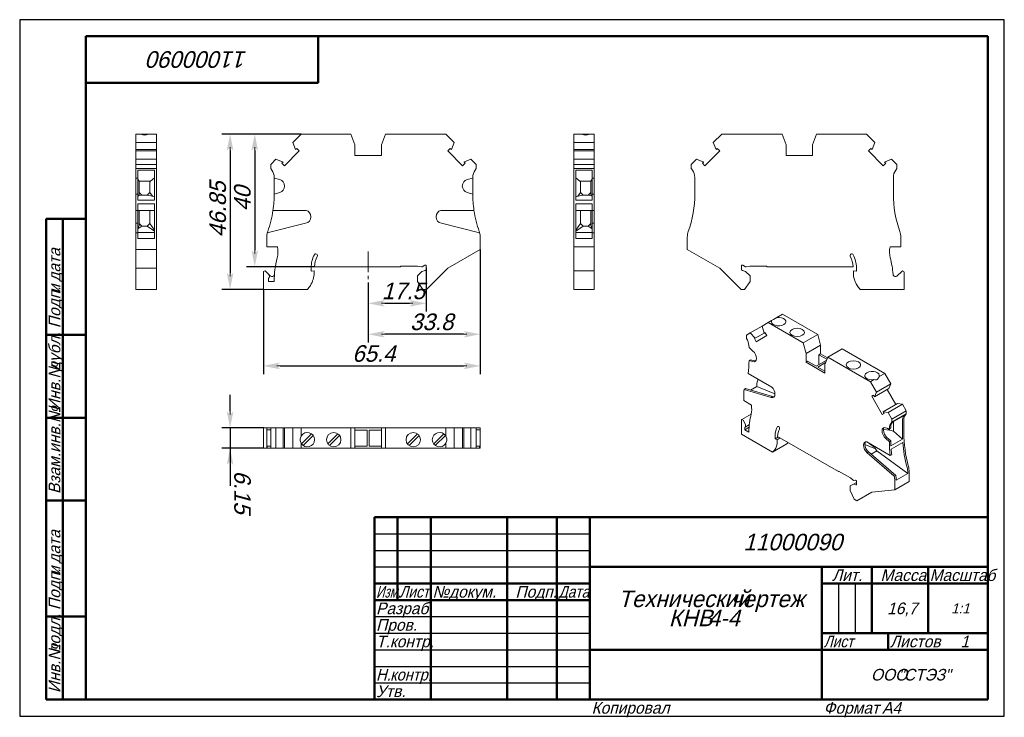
# Model space of a CAD drawing. Header units: millimetres. Extents: x 0 to 297, y 0 to 210.
import ezdxf

# ---------------------------------------------------------------- set-up
doc = ezdxf.new("R2010")
doc.units = ezdxf.units.MM
doc.linetypes.add('CENTER2_per1_scale0.327909', pattern=[9.37, 6.246667, -1.041111, 1.041111, -1.041111])
doc.styles.add('TextStyle_1', font='T-FLEX Type A.TTF', dxfattribs={"oblique": 15, "height": 5})
doc.styles.add('TextStyle_2', font='T-FLEX Type A.TTF', dxfattribs={"oblique": 15, "height": 3.5})
doc.styles.add('TextStyle_3', font='T-FLEX Type A.TTF', dxfattribs={"width": 0.744064, "oblique": 15, "height": 3.5})
doc.styles.add('TextStyle_4', font='T-FLEX Type A.TTF', dxfattribs={"width": 0.883061, "oblique": 15, "height": 3.5})
doc.styles.add('TextStyle_5', font='T-FLEX Type A.TTF', dxfattribs={"width": 0.94413, "oblique": 15, "height": 3.5})
doc.styles.add('TextStyle_6', font='T-FLEX Type A.TTF', dxfattribs={"width": 0.98844, "oblique": 15, "height": 3.5})
doc.styles.add('TextStyle_7', font='T-FLEX Type A.TTF', dxfattribs={"oblique": 15, "height": 5})
doc.styles.add('TextStyle_8', font='T-FLEX Type A.TTF', dxfattribs={"oblique": 15, "height": 3})
doc.styles.add('TextStyle_9', font='T-FLEX Type A.TTF', dxfattribs={"oblique": 15, "height": 3.5})
doc.dimstyles.new('DIM_ST_1', dxfattribs={"dimtxt": 5, "dimasz": 5, "dimexe": 2.5, "dimexo": 0, "dimtad": 1, "dimrnd": 0.01, "dimdsep": 46, "dimtxsty": 'TextStyle_1', "dimblk": 'Arrow_3_C7_Status', "dimcen": 0.09, "dimclrd": 7, "dimclre": 7, "dimclrt": 7, "dimazin": 0, "dimtfac": 1, "dimtdec": 0, "dimtmove": 0, "dimatfit": 0, "dimldrblk": 'NONE', "dimfxl": 1, "dimtvp": 1, "dimtolj": 1, "dimarcsym": 0})
doc.dimstyles.new('DIM_ST_2', dxfattribs={"dimtxt": 5, "dimasz": 5, "dimexe": 2.5, "dimexo": 0, "dimtad": 1, "dimrnd": 0.01, "dimdsep": 46, "dimtxsty": 'TextStyle_1', "dimblk": 'Arrow_3_C7_Status', "dimcen": 0.09, "dimclrd": 7, "dimclre": 7, "dimclrt": 7, "dimazin": 0, "dimtfac": 1, "dimtdec": 0, "dimtmove": 0, "dimatfit": 0, "dimldrblk": 'NONE', "dimfxl": 1, "dimtvp": 1, "dimtolj": 1, "dimarcsym": 0})
doc.dimstyles.new('DIM_ST_3', dxfattribs={"dimtxt": 5, "dimasz": 5, "dimexe": 2.5, "dimexo": 0, "dimtad": 1, "dimrnd": 0.01, "dimdsep": 46, "dimtxsty": 'TextStyle_1', "dimblk": 'Arrow_3_C7_Status', "dimcen": 0.09, "dimclrd": 7, "dimclre": 7, "dimclrt": 7, "dimazin": 0, "dimtfac": 1, "dimtdec": 0, "dimtmove": 0, "dimatfit": 0, "dimldrblk": 'NONE', "dimfxl": 1, "dimtvp": 1, "dimtolj": 1, "dimarcsym": 0})

# ---------------------------------------------------------------- blocks, each defined once
blk = doc.blocks.new('Arrow_3_C7_Status')
at = {"color": 7, "linetype": 'Continuous', "lineweight": 0}
blk.add_line((-1, 0), (-0.8, 0), dxfattribs=at)
at = {"color": 7}
blk.add_solid([(-1, -0.2), (0, 0), (-0.8, 0), (-1, 0.2)], dxfattribs=at)
blk = doc.blocks.new('*D5')
at = {"color": 7, "lineweight": -2}
for p, q in [((122.62, 135.26), (122.62, 121.98)), ((105.12, 130.71), (105.12, 121.98)), ((110.12, 124.48), (117.62, 124.48))]:
    blk.add_line(p, q, dxfattribs=at)
at = {"layer": 'Defpoints', "color": 0}
for p in [(122.62, 135.26), (105.12, 130.71), (122.62, 124.48)]:
    blk.add_point(p, dxfattribs=at)
at = {"color": 7, "lineweight": -2, "xscale": 5, "yscale": 5, "zscale": 5, "rotation": 180}
blk.add_blockref('Arrow_3_C7_Status', (105.12, 124.48), dxfattribs=at)
at = {"color": 7, "lineweight": -2, "xscale": 5, "yscale": 5, "zscale": 5}
blk.add_blockref('Arrow_3_C7_Status', (122.62, 124.48), dxfattribs=at)
blk = doc.blocks.new('_None')
blk = doc.blocks.new('*D6')
at = {"color": 7, "lineweight": -2}
for p, q in [((138.92, 140.74), (138.92, 112.65)), ((105.12, 130.71), (105.12, 112.65)), ((133.92, 115.15), (110.12, 115.15))]:
    blk.add_line(p, q, dxfattribs=at)
at = {"layer": 'Defpoints', "color": 0}
for p in [(138.92, 140.74), (105.12, 130.71), (105.12, 115.15)]:
    blk.add_point(p, dxfattribs=at)
at = {"color": 7, "lineweight": -2, "xscale": 5, "yscale": 5, "zscale": 5, "rotation": 180}
blk.add_blockref('Arrow_3_C7_Status', (105.12, 115.15), dxfattribs=at)
at = {"color": 7, "lineweight": -2, "xscale": 5, "yscale": 5, "zscale": 5}
blk.add_blockref('Arrow_3_C7_Status', (138.92, 115.15), dxfattribs=at)
blk = doc.blocks.new('*D7')
at = {"color": 7, "lineweight": -2}
for p, q in [((138.92, 140.74), (138.92, 103.11)), ((73.52, 128.68), (73.52, 103.11)), ((78.52, 105.61), (133.92, 105.61))]:
    blk.add_line(p, q, dxfattribs=at)
at = {"layer": 'Defpoints', "color": 0}
for p in [(138.92, 140.74), (73.52, 128.68), (138.92, 105.61)]:
    blk.add_point(p, dxfattribs=at)
at = {"color": 7, "lineweight": -2, "xscale": 5, "yscale": 5, "zscale": 5}
for p, rotation in [((73.52, 105.61), 180), ((138.92, 105.61), 360)]:
    blk.add_blockref('Arrow_3_C7_Status', p, dxfattribs=dict(at, rotation=rotation))
blk = doc.blocks.new('*D8')
at = {"color": 7, "lineweight": -2}
for p, q in [((84.92, 175.53), (68.4, 175.53)), ((70.9, 170.53), (70.9, 140.53)), ((88.92, 135.53), (68.4, 135.53))]:
    blk.add_line(p, q, dxfattribs=at)
at = {"layer": 'Defpoints', "color": 0}
for p in [(84.92, 175.53), (70.9, 135.53), (88.92, 135.53)]:
    blk.add_point(p, dxfattribs=at)
at = {"color": 7, "lineweight": -2, "xscale": 5, "yscale": 5, "zscale": 5}
for p, rotation in [((70.9, 175.53), 90), ((70.9, 135.53), 270)]:
    blk.add_blockref('Arrow_3_C7_Status', p, dxfattribs=dict(at, rotation=rotation))
blk = doc.blocks.new('*D9')
at = {"color": 7, "lineweight": -2}
for p, q in [((84.92, 175.53), (60.97, 175.53)), ((63.47, 170.53), (63.47, 133.68)), ((73.52, 128.68), (60.97, 128.68))]:
    blk.add_line(p, q, dxfattribs=at)
at = {"layer": 'Defpoints', "color": 0}
for p in [(84.92, 175.53), (63.47, 128.68), (73.52, 128.68)]:
    blk.add_point(p, dxfattribs=at)
at = {"color": 7, "lineweight": -2, "xscale": 5, "yscale": 5, "zscale": 5}
for p, rotation in [((63.47, 175.53), 90), ((63.47, 128.68), 270)]:
    blk.add_blockref('Arrow_3_C7_Status', p, dxfattribs=dict(at, rotation=rotation))
blk = doc.blocks.new('*D10')
at = {"color": 7, "lineweight": -2}
for p, q in [((63.47, 91.92), (63.47, 96.92)), ((73.52, 86.92), (60.97, 86.92)), ((63.47, 86.92), (63.47, 80.77)), ((73.52, 80.77), (60.97, 80.77)), ((63.47, 80.77), (63.47, 69.45)), ((63.47, 75.77), (63.47, 70.77))]:
    blk.add_line(p, q, dxfattribs=at)
at = {"layer": 'Defpoints', "color": 0}
for p in [(73.52, 86.92), (63.47, 80.77), (73.52, 80.77)]:
    blk.add_point(p, dxfattribs=at)
at = {"color": 7, "lineweight": -2, "xscale": 5, "yscale": 5, "zscale": 5}
for p, rotation in [((63.47, 86.92), 270), ((63.47, 80.77), 90)]:
    blk.add_blockref('Arrow_3_C7_Status', p, dxfattribs=dict(at, rotation=rotation))
blk = doc.blocks.new('_FR1Страница_1')
at = {"color": 7, "linetype": 'Continuous', "lineweight": 25}
for p, q in [((0, 210), (0, 0)), ((297, 210), (0, 210)), ((297, 0), (297, 210)), ((107, 55), (172, 55)), ((107, 50), (172, 50)), ((107, 45), (172, 45)), ((247, 40), (247, 25)), ((252, 40), (252, 25)), ((107, 30), (172, 30)), ((107, 25), (172, 25)), ((107, 20), (172, 20)), ((242, 20), (292, 20)), ((262, 20), (262, 20)), ((107, 15), (172, 15)), ((107, 10), (172, 10)), ((0, 0), (297, 0))]:
    blk.add_line(p, q, dxfattribs=at)
at = {"color": 7, "linetype": 'Continuous', "lineweight": 50}
for p, q in [((20, 5), (20, 205)), ((20, 205), (292, 205)), ((90, 191), (90, 205)), ((292, 205), (292, 5)), ((20, 191), (90, 191)), ((8, 5), (8, 150)), ((8, 150), (20, 150)), ((13, 150), (13, 5)), ((8, 115), (20, 115)), ((8, 90), (20, 90)), ((20, 65), (8, 65)), ((107, 5), (107, 60)), ((107, 60), (292, 60)), ((114, 60), (114, 35)), ((124, 60), (124, 5)), ((147, 60), (147, 5)), ((162, 60), (162, 5)), ((172, 60), (172, 5)), ((172, 45), (292, 45)), ((242, 45), (242, 5)), ((257, 45), (257, 25)), ((274, 45), (274, 25)), ((107, 40), (172, 40)), ((242, 40), (292, 40)), ((107, 35), (172, 35)), ((8, 30), (20, 30)), ((242, 25), (292, 25)), ((262, 25), (262, 20)), ((172, 20), (292, 20)), ((20, 5), (8, 5)), ((292, 5), (20, 5))]:
    blk.add_line(p, q, dxfattribs=at)
at = {"color": 7, "oblique": 15}
for s, height, rotation, style, p in [('11000090', 5, 180, 'TextStyle_7', (68.7, 200.5)), ('дата', 3.5, 90, 'TextStyle_2', (12.25, 131.01)), ('Подп.', 3.5, 90, 'TextStyle_2', (12.25, 117)), ('и', 3.5, 90, 'TextStyle_2', (12.25, 127.51)), ('дубл.', 3.5, 90, 'TextStyle_2', (12.25, 104.01)), ('Инв.№', 3.5, 90, 'TextStyle_2', (12.25, 92)), ('Взам.инв.№', 3.5, 90, 'TextStyle_2', (12.25, 67)), ('дата', 3.5, 90, 'TextStyle_2', (12.25, 46.01)), ('Подп.', 3.5, 90, 'TextStyle_2', (12.25, 32)), ('и', 3.5, 90, 'TextStyle_2', (12.25, 42.51)), ('подл.', 3.5, 90, 'TextStyle_2', (12.25, 19.01)), ('Инв.№', 3.5, 90, 'TextStyle_2', (12.25, 7))]:
    blk.add_text(s, height=height, rotation=rotation, dxfattribs=dict(at, style=style)).set_placement(p)
for s, height, style, p in [('11000090', 5, 'TextStyle_7', (218.3, 50)), ('Лит.', 3.5, 'TextStyle_2', (245.03, 40.76)), ('Масса', 3.5, 'TextStyle_2', (259.65, 40.76)), ('№', 3.5, 'TextStyle_2', (124.5, 35.75)), ('Подп.', 3.5, 'TextStyle_2', (149.53, 35.75)), ('докум.', 3.5, 'TextStyle_2', (129.5, 35.75)), ('Технический', 5, 'TextStyle_7', (180.55, 32.88)), ('чертеж', 5, 'TextStyle_7', (214.51, 32.88)), ('Разраб.', 3.5, 'TextStyle_2', (107.5, 30.75)), ('16,7', 3.5, 'TextStyle_2', (261.66, 30.75)), ('1:1', 3, 'TextStyle_8', (280.99, 31)), ('КНВ', 5, 'TextStyle_7', (195.79, 27.12)), ('4-4', 5, 'TextStyle_7', (207.58, 27.12)), ('Пров.', 3.5, 'TextStyle_2', (107.5, 25.75)), ('Т.контр.', 3.5, 'TextStyle_2', (107.5, 20.75)), ('Листов', 3.5, 'TextStyle_2', (262.5, 20.75)), ('1', 3.5, 'TextStyle_9', (283.78, 20.75)), ('ООО', 3.5, 'TextStyle_2', (256.78, 10.75)), ('"СТЭЗ"', 3.5, 'TextStyle_2', (265.03, 10.75)), ('Утв.', 3.5, 'TextStyle_2', (107.5, 5.75)), ('Копировал', 3.5, 'TextStyle_2', (172.5, 0.75)), ('Формат', 3.5, 'TextStyle_2', (242.5, 0.75)), ('A4', 3.5, 'TextStyle_2', (260.12, 0.75))]:
    blk.add_text(s, height=height, dxfattribs=dict(at, style=style)).set_placement(p)
for s, style, width, p in [('Масштаб', 'TextStyle_6', 0.98844, (274.5, 40.76)), ('Изм.', 'TextStyle_3', 0.744064, (107.5, 35.75)), ('Лист', 'TextStyle_4', 0.883061, (114.5, 35.75)), ('Дата', 'TextStyle_4', 0.883061, (162.5, 35.75)), ('Лист', 'TextStyle_4', 0.883061, (242.5, 20.75)), ('Н.', 'TextStyle_5', 0.94413, (107.5, 10.75)), ('контр.', 'TextStyle_5', 0.94413, (111.75, 10.75))]:
    blk.add_text(s, height=3.5, dxfattribs=dict(at, style=style, width=width)).set_placement(p)
blk = doc.blocks.new('Страница_1')
at = {"color": 7, "linetype": 'Continuous', "lineweight": 20}
for p, q in [((35.081, 175.533), (36.578, 175.533)), ((35.081, 172.958), (35.081, 175.533)), ((38.783, 175.533), (36.578, 175.533)), ((38.783, 175.533), (41.231, 175.533)), ((41.231, 172.958), (41.231, 175.533)), ((82.343, 172.958), (84.917, 175.533)), ((99.917, 175.533), (84.917, 175.533)), ((101.117, 172.236), (99.917, 175.533)), ((109.117, 172.236), (110.317, 175.533)), ((110.317, 175.533), (128.517, 175.533)), ((131.091, 172.958), (128.517, 175.533)), ((169.618, 175.533), (167.171, 175.533)), ((167.171, 172.958), (167.171, 175.533)), ((171.823, 175.533), (169.618, 175.533)), ((173.321, 175.533), (171.823, 175.533)), ((173.321, 172.958), (173.321, 175.533)), ((209.21, 172.958), (211.784, 175.533)), ((229.984, 175.533), (211.784, 175.533)), ((231.184, 172.236), (229.984, 175.533)), ((239.184, 172.236), (240.384, 175.533)), ((240.384, 175.533), (255.384, 175.533)), ((257.958, 172.958), (255.384, 175.533)), ((35.081, 170.819), (35.081, 172.958)), ((35.081, 172.958), (41.231, 172.958)), ((41.231, 170.819), (41.231, 172.958)), ((83.176, 170.819), (82.343, 172.958)), ((130.258, 170.819), (131.091, 172.958)), ((167.171, 170.819), (167.171, 172.958)), ((173.321, 172.958), (167.171, 172.958)), ((173.321, 170.819), (173.321, 172.958)), ((210.043, 170.819), (209.21, 172.958)), ((257.125, 170.819), (257.958, 172.958)), ((35.081, 170.819), (35.081, 170.433)), ((35.081, 170.819), (41.231, 170.819)), ((35.081, 170.433), (41.231, 170.433)), ((35.081, 167.924), (35.081, 170.433)), ((41.231, 170.433), (41.231, 170.819)), ((41.231, 167.924), (41.231, 170.433)), ((79.835, 165.96), (84.307, 170.433)), ((83.176, 170.819), (83.548, 171.191)), ((84.307, 170.433), (83.548, 171.191)), ((101.117, 169.033), (101.117, 172.236)), ((109.117, 172.236), (109.117, 169.033)), ((129.883, 171.189), (129.127, 170.433)), ((133.599, 165.96), (129.127, 170.433)), ((130.073, 171), (129.883, 171.189)), ((130.258, 170.819), (130.098, 170.979)), ((173.321, 170.819), (167.171, 170.819)), ((167.171, 170.819), (167.171, 170.433)), ((167.171, 167.924), (167.171, 170.433)), ((173.321, 170.433), (167.171, 170.433)), ((173.321, 170.433), (173.321, 170.819)), ((173.321, 167.924), (173.321, 170.433)), ((206.702, 165.96), (211.174, 170.433)), ((210.043, 170.819), (210.203, 170.979)), ((210.417, 171.189), (210.228, 171)), ((211.174, 170.433), (210.417, 171.189)), ((231.184, 172.236), (231.184, 169.033)), ((239.184, 169.033), (239.184, 172.236)), ((256.753, 171.191), (255.994, 170.433)), ((260.466, 165.96), (255.994, 170.433)), ((257.125, 170.819), (256.753, 171.191)), ((35.081, 167.924), (41.231, 167.924)), ((35.081, 166.333), (35.081, 167.924)), ((35.081, 166.333), (35.081, 165.133)), ((35.081, 166.333), (41.231, 166.333)), ((41.231, 166.333), (41.231, 167.924)), ((41.231, 166.333), (41.231, 165.133)), ((75.717, 166.333), (77.309, 167.924)), ((75.717, 166.333), (75.717, 165.133)), ((77.309, 167.924), (79.448, 167.091)), ((79.448, 167.091), (79.076, 166.719)), ((79.076, 166.719), (79.835, 165.96)), ((109.117, 169.033), (101.117, 169.033)), ((133.599, 165.96), (134.356, 166.717)), ((136.125, 167.924), (133.986, 167.091)), ((133.986, 167.091), (134.146, 166.931)), ((134.356, 166.717), (134.167, 166.906)), ((137.717, 166.333), (136.125, 167.924)), ((137.717, 166.333), (137.717, 165.133)), ((167.171, 166.333), (167.171, 167.924)), ((173.321, 167.924), (167.171, 167.924)), ((173.321, 166.333), (167.171, 166.333)), ((167.171, 166.333), (167.171, 165.133)), ((173.321, 166.333), (173.321, 167.924)), ((173.321, 166.333), (173.321, 165.133)), ((202.584, 166.333), (204.176, 167.924)), ((202.584, 166.333), (202.584, 165.133)), ((204.176, 167.924), (206.315, 167.091)), ((206.134, 166.906), (205.945, 166.717)), ((205.945, 166.717), (206.702, 165.96)), ((206.315, 167.091), (206.155, 166.931)), ((231.184, 169.033), (239.184, 169.033)), ((260.466, 165.96), (261.225, 166.719)), ((262.992, 167.924), (260.853, 167.091)), ((260.853, 167.091), (261.225, 166.719)), ((264.584, 166.333), (262.992, 167.924)), ((264.584, 166.333), (264.584, 165.133)), ((35.081, 165.133), (35.081, 164.653)), ((35.081, 165.133), (41.231, 165.133)), ((35.081, 164.653), (35.081, 162.388)), ((35.681, 164.653), (35.681, 164.668)), ((35.681, 164.668), (40.631, 164.668)), ((35.681, 164.653), (35.681, 162.388)), ((40.631, 164.668), (40.631, 164.653)), ((40.631, 164.653), (40.631, 162.388)), ((41.231, 165.133), (41.231, 164.653)), ((41.231, 164.653), (41.231, 162.388)), ((75.717, 165.133), (76.053, 164.653)), ((137.717, 165.133), (137.381, 164.653)), ((167.171, 165.133), (167.171, 164.653)), ((173.321, 165.133), (167.171, 165.133)), ((167.171, 162.388), (167.171, 164.653)), ((167.771, 164.668), (167.771, 164.653)), ((167.771, 164.668), (172.721, 164.668)), ((167.771, 162.388), (167.771, 164.653)), ((172.721, 164.653), (172.721, 164.668)), ((172.721, 164.653), (172.721, 162.388)), ((173.321, 165.133), (173.321, 164.653)), ((173.321, 164.653), (173.321, 162.388)), ((202.584, 165.133), (202.92, 164.653)), ((264.584, 165.133), (264.248, 164.653)), ((35.081, 162.227), (35.081, 162.388)), ((35.681, 162.227), (35.081, 162.227)), ((35.081, 162.227), (35.081, 161.78)), ((35.081, 161.78), (35.081, 159.848)), ((35.681, 162.227), (35.681, 162.388)), ((35.681, 162.227), (35.681, 161.78)), ((35.681, 161.907), (36.081, 161.362)), ((35.681, 161.78), (35.681, 159.848)), ((36.081, 161.362), (36.081, 157.367)), ((36.081, 161.316), (39.458, 161.316)), ((39.281, 157.933), (39.281, 161.316)), ((40.631, 162.341), (39.458, 161.316)), ((40.631, 162.388), (40.631, 157.495)), ((41.231, 162.388), (41.231, 157.495)), ((76.767, 162.388), (76.767, 162.227)), ((78.435, 161.78), (76.767, 162.227)), ((76.767, 162.227), (76.767, 157.495)), ((136.667, 162.227), (134.999, 161.78)), ((136.667, 162.227), (136.667, 162.388)), ((136.667, 162.227), (136.667, 157.495)), ((167.171, 162.388), (167.171, 157.495)), ((167.771, 162.388), (167.771, 157.495)), ((167.771, 162.341), (168.943, 161.316)), ((172.321, 161.316), (168.943, 161.316)), ((169.121, 157.933), (169.121, 161.316)), ((172.721, 161.907), (172.321, 161.362)), ((172.321, 161.362), (172.321, 157.367)), ((172.721, 162.227), (172.721, 162.388)), ((172.721, 162.227), (172.721, 161.78)), ((173.321, 162.227), (172.721, 162.227)), ((172.721, 161.78), (172.721, 159.848)), ((173.321, 162.388), (173.321, 162.227)), ((173.321, 161.78), (173.321, 162.227)), ((173.321, 161.78), (173.321, 159.848)), ((203.634, 162.388), (203.634, 157.495)), ((263.534, 162.388), (263.534, 157.495)), ((35.081, 159.848), (35.081, 159.817)), ((35.081, 159.817), (35.081, 157.885)), ((35.081, 157.885), (35.081, 157.439)), ((35.681, 157.439), (35.081, 157.439)), ((35.081, 157.439), (35.081, 152.508)), ((35.681, 159.848), (35.681, 159.817)), ((35.681, 159.817), (35.681, 157.885)), ((35.681, 157.885), (35.681, 157.439)), ((35.681, 157.439), (35.681, 155.606)), ((36.081, 157.933), (36.881, 157.133)), ((38.481, 157.133), (39.281, 157.933)), ((40.059, 156.805), (39.281, 157.933)), ((40.631, 157.495), (40.631, 155.606)), ((41.231, 157.495), (41.231, 146.113)), ((76.767, 157.439), (78.435, 157.885)), ((79.917, 159.817), (79.917, 159.848)), ((133.517, 159.848), (133.517, 159.817)), ((134.999, 157.885), (136.667, 157.439)), ((167.171, 157.495), (167.171, 146.113)), ((167.771, 157.495), (167.771, 155.606)), ((168.343, 156.805), (169.121, 157.933)), ((169.921, 157.133), (169.121, 157.933)), ((172.321, 157.933), (171.521, 157.133)), ((172.721, 159.848), (172.721, 159.817)), ((172.721, 159.817), (172.721, 157.885)), ((172.721, 157.885), (172.721, 157.439)), ((172.721, 157.439), (172.721, 155.606)), ((173.321, 157.439), (172.721, 157.439)), ((173.321, 159.817), (173.321, 159.848)), ((173.321, 159.817), (173.321, 157.885)), ((173.321, 157.439), (173.321, 157.885)), ((173.321, 157.439), (173.321, 152.508)), ((35.681, 156.773), (35.927, 156.935)), ((40.631, 155.606), (35.681, 155.606)), ((40.631, 154.45), (35.681, 154.45)), ((35.681, 154.45), (35.681, 152.508)), ((35.927, 156.935), (36.081, 157.367)), ((36.881, 157.133), (35.927, 156.935)), ((38.481, 157.133), (36.881, 157.133)), ((40.059, 156.805), (38.481, 157.133)), ((40.631, 156.564), (40.059, 156.805)), ((40.631, 154.45), (40.631, 146.113)), ((167.771, 156.564), (168.343, 156.805)), ((172.721, 155.606), (167.771, 155.606)), ((172.721, 154.45), (167.771, 154.45)), ((167.771, 154.45), (167.771, 146.113)), ((168.343, 156.805), (169.921, 157.133)), ((169.921, 157.133), (171.521, 157.133)), ((171.521, 157.133), (172.474, 156.935)), ((172.474, 156.935), (172.321, 157.367)), ((172.721, 156.773), (172.474, 156.935)), ((172.721, 154.45), (172.721, 152.508)), ((35.081, 152.508), (35.081, 150.596)), ((35.681, 152.508), (35.081, 152.508)), ((40.631, 152.508), (35.681, 152.508)), ((35.681, 152.508), (35.681, 150.596)), ((36.081, 152.508), (36.081, 147.967)), ((39.281, 152.508), (39.281, 148.533)), ((76.399, 152.508), (86.43, 152.508)), ((137.035, 152.508), (127.004, 152.508)), ((167.771, 152.508), (172.721, 152.508)), ((169.121, 152.508), (169.121, 148.533)), ((172.321, 152.508), (172.321, 147.967)), ((172.721, 152.508), (172.721, 150.596)), ((173.321, 152.508), (172.721, 152.508)), ((173.321, 152.508), (173.321, 150.596)), ((35.081, 150.596), (35.081, 150.565)), ((35.081, 150.565), (35.081, 148.604)), ((35.081, 148.604), (35.081, 145.742)), ((35.081, 148.604), (35.681, 148.604)), ((35.681, 150.596), (35.681, 150.565)), ((35.681, 150.565), (35.681, 148.604)), ((35.681, 148.604), (35.681, 145.742)), ((36.881, 147.733), (36.081, 148.533)), ((38.481, 147.733), (39.281, 148.533)), ((39.281, 148.533), (40.631, 146.576)), ((74.69, 145.742), (86.235, 148.604)), ((87.842, 150.565), (87.842, 150.596)), ((125.592, 150.596), (125.592, 150.565)), ((127.199, 148.604), (138.744, 145.742)), ((169.121, 148.533), (167.771, 146.576)), ((169.921, 147.733), (169.121, 148.533)), ((171.521, 147.733), (172.321, 148.533)), ((172.721, 150.596), (172.721, 150.565)), ((172.721, 150.565), (172.721, 148.604)), ((173.321, 148.604), (172.721, 148.604)), ((172.721, 148.604), (172.721, 145.742)), ((173.321, 150.565), (173.321, 150.596)), ((173.321, 150.565), (173.321, 148.604)), ((173.321, 145.742), (173.321, 148.604)), ((35.081, 144.44), (35.081, 145.742)), ((35.681, 145.742), (35.081, 145.742)), ((36.081, 147.967), (35.681, 146.917)), ((35.681, 146.892), (36.881, 147.733)), ((35.681, 145.856), (40.631, 145.856)), ((35.681, 144.44), (35.681, 145.742)), ((36.881, 147.733), (38.481, 147.733)), ((38.481, 147.733), (40.631, 146.227)), ((40.631, 144.44), (40.631, 146.113)), ((41.231, 144.44), (41.231, 146.113)), ((167.171, 144.44), (167.171, 146.113)), ((169.921, 147.733), (167.771, 146.227)), ((167.771, 144.44), (167.771, 146.113)), ((172.721, 145.856), (167.771, 145.856)), ((171.521, 147.733), (169.921, 147.733)), ((172.721, 146.892), (171.521, 147.733)), ((172.321, 147.967), (172.721, 146.917)), ((172.721, 144.44), (172.721, 145.742)), ((173.321, 145.742), (172.721, 145.742)), ((173.321, 144.44), (173.321, 145.742)), ((35.081, 144.44), (35.081, 140.741)), ((35.681, 144.004), (35.681, 144.44)), ((40.631, 144.004), (35.681, 144.004)), ((40.631, 144.44), (40.631, 144.004)), ((41.231, 144.44), (41.231, 140.741)), ((74.517, 141.533), (74.517, 144.44)), ((138.917, 144.44), (138.917, 140.741)), ((167.171, 141.533), (167.171, 144.44)), ((167.771, 144.44), (167.771, 144.004)), ((167.771, 144.004), (172.721, 144.004)), ((172.721, 144.004), (172.721, 144.44)), ((173.321, 141.533), (173.321, 144.44)), ((201.384, 144.44), (201.384, 140.741)), ((265.784, 141.533), (265.784, 144.44)), ((35.081, 140.741), (35.081, 135.083)), ((35.081, 140.741), (41.231, 140.741)), ((41.231, 140.741), (41.231, 135.083)), ((77.76, 141.533), (74.517, 141.533)), ((138.917, 140.741), (129.117, 135.083)), ((167.171, 138.175), (167.171, 141.533)), ((173.321, 141.533), (167.171, 141.533)), ((173.321, 138.175), (173.321, 141.533)), ((201.384, 140.741), (211.184, 135.083)), ((262.541, 141.533), (265.784, 141.533)), ((167.171, 134.24), (167.171, 138.175)), ((173.321, 134.24), (173.321, 138.175)), ((35.081, 128.683), (35.081, 135.083)), ((41.231, 135.083), (35.081, 135.083)), ((41.231, 128.683), (41.231, 135.083)), ((73.517, 128.683), (73.517, 133.84)), ((74.2, 134.123), (75.053, 133.269)), ((87.917, 135.233), (87.917, 134.154)), ((87.917, 134.154), (88.817, 134.233)), ((88.817, 133.676), (88.817, 134.233)), ((88.923, 135.533), (114.917, 135.533)), ((114.917, 135.733), (120.031, 135.733)), ((114.917, 135.533), (114.917, 135.733)), ((119.967, 132.733), (121.319, 134.085)), ((121.193, 135.533), (120.031, 135.733)), ((121.193, 135.533), (121.397, 135.533)), ((122.294, 134.346), (121.319, 134.085)), ((122.19, 135.997), (121.397, 135.533)), ((122.19, 135.997), (122.617, 135.997)), ((122.617, 134.533), (122.294, 134.346)), ((122.617, 135.997), (122.617, 134.533)), ((122.717, 128.683), (129.117, 135.083)), ((167.171, 133.84), (167.171, 134.24)), ((173.321, 134.24), (167.171, 134.24)), ((167.171, 128.683), (167.171, 133.84)), ((173.321, 133.84), (173.321, 134.24)), ((173.321, 128.683), (173.321, 133.84)), ((217.584, 128.683), (211.184, 135.083)), ((218.111, 135.997), (217.684, 135.997)), ((217.684, 135.997), (217.684, 134.533)), ((217.684, 134.533), (218.007, 134.346)), ((218.007, 134.346), (218.982, 134.085)), ((218.111, 135.997), (218.904, 135.533)), ((219.108, 135.533), (218.904, 135.533)), ((220.334, 132.733), (218.982, 134.085)), ((219.108, 135.533), (220.27, 135.733)), ((225.384, 135.733), (220.27, 135.733)), ((225.384, 135.533), (225.384, 135.733)), ((251.378, 135.533), (225.384, 135.533)), ((252.384, 134.154), (251.484, 134.233)), ((251.484, 133.676), (251.484, 134.233)), ((252.384, 135.233), (252.384, 134.154)), ((266.101, 134.123), (264.731, 132.753)), ((266.784, 128.683), (266.784, 133.84)), ((75.017, 131.962), (75.017, 131.033)), ((75.017, 131.033), (76.725, 131.033)), ((75.569, 132.753), (75.053, 133.269)), ((119.967, 132.733), (119.967, 131.083)), ((119.967, 131.083), (121.648, 128.683)), ((220.334, 131.083), (218.653, 128.683)), ((220.334, 132.733), (220.334, 131.083)), ((35.081, 128.683), (41.231, 128.683)), ((86.783, 128.683), (73.517, 128.683)), ((121.648, 128.683), (122.717, 128.683)), ((173.321, 128.683), (167.171, 128.683)), ((218.653, 128.683), (217.584, 128.683)), ((253.518, 128.683), (266.784, 128.683)), ((225.758, 118.656), (226.817, 119.267)), ((226.817, 119.267), (227.385, 119.595)), ((227.385, 119.595), (228.376, 120.167)), ((228.376, 120.167), (230.107, 121.167)), ((240.713, 115.043), (230.107, 121.167)), ((220.378, 115.55), (223.938, 117.605)), ((223.938, 117.605), (225.758, 118.656)), ((224.527, 115.518), (223.938, 117.605)), ((236.365, 112.532), (225.758, 118.656)), ((219.253, 114.9), (220.378, 115.55)), ((219.253, 114.9), (219.253, 113.92)), ((219.253, 113.92), (219.49, 113.392)), ((220.378, 115.55), (221.891, 113.996)), ((221.891, 113.996), (221.628, 113.844)), ((221.628, 113.844), (222.164, 112.915)), ((224.527, 115.518), (221.891, 113.996)), ((222.164, 112.915), (225.327, 114.741)), ((224.527, 115.518), (224.79, 115.67)), ((225.327, 114.741), (224.79, 115.67)), ((236.365, 112.532), (240.713, 115.043)), ((241.562, 111.861), (240.713, 115.043)), ((219.995, 111.25), (219.995, 111.119)), ((221.174, 110.073), (219.995, 111.119)), ((237.213, 109.35), (236.365, 112.532)), ((237.213, 109.35), (241.562, 111.861)), ((241.562, 109.246), (241.562, 111.861)), ((243.719, 108.286), (248.067, 110.797)), ((248.067, 110.797), (260.937, 103.367)), ((219.995, 107.209), (220.419, 107.454)), ((219.995, 107.209), (221.174, 106.893)), ((221.599, 107.138), (220.419, 107.454)), ((222.223, 107.866), (222.223, 107.891)), ((237.213, 106.735), (237.213, 109.35)), ((237.673, 107), (237.213, 106.735)), ((237.673, 107), (240.289, 105.49)), ((240.289, 105.49), (243.314, 107.236)), ((241.562, 109.246), (241.102, 108.98)), ((243.461, 107.618), (241.102, 108.98)), ((241.102, 108.98), (241.102, 105.959)), ((243.629, 108.053), (241.562, 109.246)), ((242.87, 106.084), (243.719, 108.286)), ((243.719, 108.286), (256.588, 100.856)), ((242.87, 103.469), (237.213, 106.735)), ((243.071, 106.606), (240.713, 105.245)), ((240.713, 105.245), (242.87, 104)), ((242.87, 106.084), (242.87, 103.469)), ((219.735, 103.333), (226.828, 99.239)), ((256.588, 100.856), (257.647, 101.468)), ((259.206, 102.368), (260.937, 103.367)), ((262.757, 100.214), (260.937, 103.367)), ((218.526, 98.507), (218.951, 98.752)), ((218.526, 98.507), (226.69, 96.131)), ((227.115, 96.376), (218.951, 98.752)), ((222.329, 99.424), (220.422, 98.324)), ((222.329, 99.78), (222.329, 99.424)), ((227.826, 97.142), (222.329, 99.424)), ((258.408, 97.704), (256.588, 100.856)), ((257.819, 96.297), (262.168, 98.808)), ((258.408, 97.704), (262.757, 100.214)), ((264.267, 93.932), (261.631, 98.498)), ((262.168, 98.808), (262.757, 100.214)), ((218.404, 95.141), (218.404, 97.514)), ((220.698, 93.817), (218.404, 95.141)), ((226.69, 96.131), (227.115, 96.376)), ((227.826, 97.076), (227.826, 97.101)), ((257.554, 96.752), (257.019, 96.443)), ((260.182, 90.966), (257.019, 96.443)), ((257.688, 96.52), (257.554, 96.752)), ((257.819, 96.297), (257.706, 96.493)), ((257.819, 96.297), (258.408, 97.704)), ((264.804, 94.242), (260.455, 91.731)), ((261.968, 91.538), (266.317, 94.049)), ((263.093, 89.589), (267.442, 92.099)), ((266.317, 94.049), (264.804, 94.242)), ((267.442, 92.099), (266.317, 94.049)), ((267.442, 92.099), (267.442, 91.12)), ((217.697, 85.057), (217.697, 89.268)), ((220.648, 91.107), (217.78, 89.451)), ((218.18, 89.22), (218.784, 88.175)), ((260.182, 90.966), (260.717, 91.274)), ((261.968, 91.538), (260.455, 91.731)), ((260.455, 91.731), (260.568, 91.535)), ((260.717, 91.274), (260.583, 91.506)), ((263.093, 89.589), (261.968, 91.538)), ((263.093, 88.609), (267.442, 91.12)), ((263.093, 89.589), (263.093, 88.609)), ((263.288, 88.607), (266.788, 90.628)), ((266.7, 89.307), (266.7, 85.312)), ((266.788, 90.628), (266.78, 90.62)), ((267.442, 91.12), (267.205, 90.865)), ((74.2, 86.919), (73.517, 86.919)), ((73.517, 86.919), (73.517, 80.769)), ((74.2, 86.919), (74.517, 86.919)), ((74.517, 86.319), (74.517, 86.919)), ((74.517, 86.919), (74.805, 86.919)), ((74.517, 86.319), (74.805, 86.319)), ((74.517, 86.319), (74.517, 81.369)), ((74.805, 86.919), (75.717, 86.919)), ((74.805, 86.319), (75.717, 86.319)), ((75.717, 80.769), (75.717, 86.919)), ((75.717, 86.919), (77.309, 86.919)), ((77.309, 86.919), (79.448, 86.919)), ((77.309, 80.769), (77.309, 86.919)), ((79.448, 86.919), (79.448, 80.769)), ((79.835, 86.919), (79.448, 86.919)), ((79.835, 86.919), (82.343, 86.919)), ((79.835, 80.769), (79.835, 86.919)), ((82.343, 86.919), (84.917, 86.919)), ((82.343, 80.769), (82.343, 86.919)), ((84.917, 84.471), (84.917, 86.919)), ((99.917, 86.919), (84.917, 86.919)), ((101.117, 86.919), (99.917, 86.919)), ((99.917, 80.769), (99.917, 86.919)), ((109.117, 86.919), (101.117, 86.919)), ((101.117, 80.769), (101.117, 86.919)), ((104.817, 86.269), (101.117, 86.269)), ((104.817, 81.419), (104.817, 86.269)), ((109.117, 86.269), (105.417, 86.269)), ((105.417, 86.269), (105.417, 81.419)), ((109.117, 80.769), (109.117, 86.919)), ((109.117, 86.919), (110.317, 86.919)), ((110.317, 86.919), (128.517, 86.919)), ((110.317, 80.769), (110.317, 86.919)), ((131.091, 86.919), (128.517, 86.919)), ((128.517, 84.471), (128.517, 86.919)), ((131.091, 80.769), (131.091, 86.919)), ((133.599, 86.919), (131.091, 86.919)), ((133.599, 80.769), (133.599, 86.919)), ((133.986, 86.919), (133.599, 86.919)), ((133.986, 86.919), (133.986, 80.769)), ((136.125, 86.919), (133.986, 86.919)), ((136.125, 80.769), (136.125, 86.919)), ((137.717, 86.919), (136.125, 86.919)), ((137.717, 80.769), (137.717, 86.919)), ((138.629, 86.919), (137.717, 86.919)), ((138.629, 86.319), (137.717, 86.319)), ((138.917, 86.919), (138.629, 86.919)), ((138.917, 86.319), (138.629, 86.319)), ((138.917, 86.319), (138.917, 86.919)), ((138.917, 86.319), (138.917, 81.369)), ((218.758, 87.122), (218.758, 86.363)), ((218.758, 86.363), (220.029, 87.097)), ((218.758, 86.363), (219.965, 85.666)), ((218.784, 87.135), (220.097, 87.894)), ((260.548, 86.254), (260.548, 86.228)), ((262.422, 86.261), (260.555, 86.418)), ((262.351, 86.665), (261.172, 86.981)), ((262.422, 86.261), (261.652, 86.852)), ((262.775, 86.91), (262.351, 86.665)), ((262.351, 86.665), (262.351, 86.796)), ((263.527, 85.894), (262.422, 86.261)), ((262.775, 86.91), (262.775, 87.041)), ((263.093, 88.609), (262.856, 88.354)), ((263.28, 88.599), (263.288, 88.607)), ((263.527, 85.894), (263.527, 88.746)), ((266.275, 89.062), (266.275, 85.067)), ((88.062, 85.134), (85.027, 82.099)), ((85.522, 81.604), (88.557, 84.639)), ((95.987, 85.134), (92.952, 82.099)), ((96.482, 84.639), (93.447, 81.604)), ((119.987, 85.134), (116.952, 82.099)), ((120.482, 84.639), (117.447, 81.604)), ((127.912, 85.134), (124.877, 82.099)), ((125.372, 81.604), (128.407, 84.639)), ((227.078, 79.641), (217.697, 85.057)), ((227.879, 84.526), (227.879, 83.646)), ((228.854, 84.208), (227.879, 83.646)), ((227.879, 83.646), (228.516, 83.342)), ((228.516, 83.342), (229.435, 83.873)), ((228.516, 82.888), (228.516, 83.342)), ((228.591, 84.361), (246.971, 73.749)), ((260.124, 86.009), (260.124, 85.984)), ((261.172, 83.801), (262.351, 82.755)), ((261.596, 84.046), (262.775, 83)), ((266.313, 83.503), (262.812, 81.482)), ((263.527, 85.894), (266.313, 83.503)), ((74.2, 80.769), (73.517, 80.769)), ((74.2, 80.769), (74.517, 80.769)), ((74.517, 80.769), (74.517, 81.369)), ((74.517, 81.369), (74.69, 81.369)), ((74.517, 80.769), (74.69, 80.769)), ((75.717, 81.369), (74.69, 81.369)), ((74.69, 80.769), (74.69, 81.369)), ((74.69, 80.769), (75.717, 80.769)), ((75.717, 80.769), (77.309, 80.769)), ((77.309, 80.769), (79.448, 80.769)), ((79.448, 80.769), (79.835, 80.769)), ((79.835, 80.769), (82.343, 80.769)), ((82.343, 80.769), (84.917, 80.769)), ((84.917, 80.769), (84.917, 82.267)), ((99.917, 80.769), (84.917, 80.769)), ((101.117, 80.769), (99.917, 80.769)), ((101.117, 81.419), (104.817, 81.419)), ((109.117, 80.769), (101.117, 80.769)), ((105.417, 81.419), (109.117, 81.419)), ((109.117, 80.769), (110.317, 80.769)), ((110.317, 80.769), (128.517, 80.769)), ((128.517, 80.769), (128.517, 82.267)), ((131.091, 80.769), (128.517, 80.769)), ((133.599, 80.769), (131.091, 80.769)), ((133.599, 80.769), (133.986, 80.769)), ((136.125, 80.769), (133.986, 80.769)), ((137.717, 80.769), (136.125, 80.769)), ((137.717, 81.369), (138.744, 81.369)), ((137.717, 80.769), (138.744, 80.769)), ((138.917, 81.369), (138.744, 81.369)), ((138.744, 81.369), (138.744, 80.769)), ((138.917, 80.769), (138.744, 80.769)), ((138.917, 80.769), (138.917, 81.369)), ((231.426, 82.152), (227.078, 79.641)), ((254.52, 81.69), (254.52, 81.665)), ((254.944, 81.935), (254.944, 81.91)), ((254.944, 81.913), (258.098, 80.588)), ((262.611, 78.579), (255.518, 82.674)), ((256.282, 82.233), (257.923, 80.974)), ((257.923, 80.974), (257.923, 81.286)), ((258.098, 80.588), (257.923, 80.974)), ((258.548, 80.025), (258.098, 80.588)), ((262.775, 83), (262.351, 82.755)), ((266.372, 82.525), (262.872, 80.504)), ((255.656, 79.408), (256.08, 79.653)), ((255.656, 79.408), (263.82, 72.357)), ((256.08, 79.653), (264.244, 72.602)), ((256.81, 79.022), (258.548, 80.025)), ((258.548, 80.025), (267.866, 73.133)), ((263.035, 78.824), (262.611, 78.579)), ((246.971, 73.749), (246.971, 73.912)), ((246.971, 73.912), (250.587, 71.824)), ((247.113, 73.83), (246.971, 73.749)), ((251.409, 71.186), (250.587, 71.824)), ((264.244, 72.602), (263.82, 72.357)), ((267.866, 73.133), (264.366, 71.112)), ((264.366, 71.112), (264.366, 71.468)), ((267.866, 73.489), (267.866, 73.133)), ((268.291, 73.734), (268.291, 70.714)), ((250.542, 69.401), (251.498, 69.953)), ((250.542, 69.401), (250.542, 68.054)), ((251.409, 71.186), (251.553, 71.103)), ((251.498, 69.953), (252.416, 70.483)), ((252.188, 69.768), (251.498, 69.953)), ((252.114, 71.158), (251.553, 71.103)), ((252.114, 71.158), (252.416, 70.984)), ((252.416, 69.9), (252.188, 69.768)), ((252.416, 69.789), (252.188, 69.768)), ((252.416, 70.984), (252.416, 69.789)), ((263.942, 71.223), (263.942, 68.203)), ((263.942, 68.203), (268.291, 70.714)), ((250.542, 68.054), (251.731, 65.408)), ((251.731, 65.408), (252.487, 64.971)), ((252.487, 64.971), (257.012, 67.584)), ((263.942, 68.203), (257.012, 67.584))]:
    blk.add_line(p, q, dxfattribs=at)
at = {"color": 7, "linetype": 'CENTER2_per1_scale0.327909', "lineweight": 5}
blk.add_line((105.117, 140.08), (105.117, 130.71), dxfattribs=at)
at = {"color": 7, "lineweight": 20, "flags": 128}
for points in [[(258.639, 101.55), (258.422, 101.456), (258.181, 101.411), (257.92, 101.415), (257.647, 101.468)], [(259.206, 102.368), (259.115, 102.105), (258.989, 101.877), (258.828, 101.691), (258.639, 101.55)]]:
    blk.add_lwpolyline(points, dxfattribs=at)
at = {"color": 7, "linetype": 'Continuous', "lineweight": 20}
for centre in [(94.717, 83.369), (118.717, 83.369)]:
    blk.add_circle(centre, 2.175, dxfattribs=at)
for centre, radius, start, end in [((37.681, 177.408), 2.175, 239.54969, 270), ((37.681, 177.408), 2.175, 270, 300.45031), ((170.721, 177.408), 2.175, 239.54969, 270), ((170.721, 177.408), 2.175, 270, 300.45031), ((130.193, 171.12), 0.17, 225, 236.02145), ((210.108, 171.12), 0.17, 303.97855, 315), ((134.287, 167.026), 0.17, 213.97855, 225), ((206.014, 167.026), 0.17, 315, 326.02145), ((72.817, 162.388), 3.95, 360, 35), ((140.617, 162.388), 3.95, 145, 180), ((199.684, 162.388), 3.95, 0, 35), ((267.484, 162.388), 3.95, 145, 180), ((77.917, 159.848), 2, 0, 75), ((135.517, 159.848), 2, 105, 180), ((42.767, 157.495), 34, 351.5654, 359.90532), ((42.767, 157.495), 34, 359.90532, 0), ((77.917, 159.817), 2, 285, 360), ((135.517, 159.817), 2, 180, 255), ((170.667, 157.495), 34, 180, 180.09468), ((170.667, 157.495), 34, 180.09468, 188.4346), ((169.634, 157.495), 34, 340.44279, 0), ((297.534, 157.495), 34, 180, 199.55721), ((42.767, 157.495), 34, 340.44279, 351.5654), ((85.842, 150.596), 2, 0, 72.91496), ((127.592, 150.596), 2, 107.08504, 180), ((170.667, 157.495), 34, 188.4346, 199.55721), ((85.842, 150.565), 2, 281.34617, 0), ((127.592, 150.565), 2, 180, 258.65383), ((79.517, 144.44), 5, 164.90393, 180), ((79.517, 144.44), 5, 160.44279, 164.90393), ((133.917, 144.44), 5, 15.09607, 19.55721), ((133.917, 144.44), 5, 360, 15.09607), ((206.384, 144.44), 5, 160.44279, 180), ((260.784, 144.44), 5, 359.99999, 19.55721), ((70.417, 140.007), 7.5, 345.85889, 11.73422), ((269.884, 140.007), 7.5, 168.26578, 194.14111), ((108.817, 130.333), 32.1, 165.85889, 178.75046), ((96.217, 135.233), 8.3, 152.09877, 180), ((89.324, 138.883), 0.5, 332.09877, 152.09877), ((96.217, 135.233), 7.3, 152.09877, 177.64472), ((250.977, 138.883), 0.5, 27.90123, 207.90123), ((244.084, 135.233), 7.3, 2.35528, 27.90123), ((244.084, 135.233), 8.3, 360, 27.90123), ((231.484, 130.333), 32.1, 5.15339, 14.14111), ((73.917, 133.84), 0.4, 45, 180.00001), ((81.817, 133.676), 7, 327.14012, 360), ((258.484, 133.676), 7, 180, 212.85988), ((266.384, 133.84), 0.4, 360, 135), ((74.417, 132.633), 0.9, 311.81031, 45), ((76.1, 133.283), 0.75, 225, 354.84661), ((264.201, 133.283), 0.75, 185.15339, 315), ((79.717, 135.033), 9.5, 318.05468, 327.14012), ((260.584, 135.033), 9.5, 212.85988, 221.94532), ((86.792, 83.369), 2.175, 149.54969, 180), ((86.792, 83.369), 2.175, 180, 210.45031), ((86.792, 83.369), 2.175, 210.45031, 149.54969), ((126.642, 83.369), 2.175, 30.45031, 329.54969), ((126.642, 83.369), 2.175, 359.99999, 30.45031), ((126.642, 83.369), 2.175, 329.54969, 0.00001)]:
    blk.add_arc(centre, radius, start, end, dxfattribs=at)
for centre, major_axis, ratio, start_param, end_param in [((228.922, 118.952), (2.175, 0), 0.5773503, 2.8876527, 8.1079216), ((217.202, 112.863), (-1.975, 3.421), 0.5773503, 3.9269908, 4.5378561), ((220.808, 108.707), (-1, 1.732), 0.5773503, 3.9269908, 5.2359878), ((195.954, 121.136), (-17, 29.445), 0.5773503, 3.7797793, 3.9253383), ((220.808, 108.682), (-1, 1.732), 0.5773503, 2.6179939, 3.9269908), ((221.233, 108.927), (-1, 1.732), 0.5773503, 2.6179939, 2.9278365), ((257.101, 102.683), (2.175, 0), 0.5773503, 6.0292454, 11.2495142), ((225.864, 97.739), (-2.5, 4.33), 0.5773503, 0.4440604, 0.7853982), ((199.878, 123.401), (-17, 29.445), 0.5773503, 3.585653, 3.6118865), ((221.94, 95.473), (-2.5, 4.33), 0.5773503, 0.521922, 0.7853982), ((226.412, 97.918), (-1, 1.732), 0.5773503, 3.9269908, 5.1995969), ((226.412, 97.892), (-1, 1.732), 0.5773503, 2.5542224, 3.9269908), ((226.836, 98.137), (-1, 1.732), 0.5773503, 2.5542224, 2.9278365), ((257.773, 96.569), (-0.085, 0.147), 0.5773503, 1.5707963, 1.7631569), ((215.505, 95.569), (-3.75, 6.495), 0.5773503, 3.6801819, 4.1317916), ((217.98, 89.105), (-0.2, 0.346), 0.5773503, 4.712389, 7.0685835), ((242.658, 71.993), (-16.05, 27.799), 0.5773503, 0.5385892, 0.7635896), ((260.668, 91.555), (-0.085, 0.147), 0.5773503, 1.3784357, 1.5707963), ((269.068, 87.449), (-1.975, 3.421), 0.5773503, 0.1745329, 0.7853982), ((269.493, 87.694), (-1.975, 3.421), 0.5773503, 0.1745329, 0.7853982), ((218.334, 87.915), (-0.45, 0.779), 0.5773503, 3.0859221, 4.712389), ((233.748, 81.138), (-4.15, 7.188), 0.5773503, 0.2984299, 0.7853982), ((228.874, 86.932), (-0.25, 0.433), 0.5773508, 3.4400205, 6.5816132), ((233.748, 81.138), (-3.65, 6.322), 0.5773503, 0.2984299, 0.7442907), ((261.538, 85.192), (-1, 1.732), 0.5773503, 5.7595865, 7.0685835), ((261.962, 85.437), (-1, 1.732), 0.5773503, 0.2137561, 0.7853982), ((261.962, 85.412), (-1, 1.732), 0.5773503, 0.7853982, 2.0943951), ((265.144, 85.184), (-1.975, 3.421), 0.5773503, 0.1745329, 0.7853982), ((265.568, 85.429), (-1.975, 3.421), 0.5773503, 0.1745329, 0.7853982), ((261.538, 85.167), (-1, 1.732), 0.5773503, 0.7853982, 2.0943951), ((290.317, 71.187), (-17, 29.445), 0.5773503, 0.7853982, 0.8409864), ((290.741, 71.431), (-17, 29.445), 0.5773503, 0.7853982, 1.1267359), ((222.081, 87.711), (-4.75, 8.227), 0.5773503, 3.1949069, 3.3534777), ((223.566, 85.746), (-3.5, 6.062), 0.5773503, 3.3534777, 3.9269908), ((226.43, 90.221), (-4.75, 8.227), 0.5773503, 3.1949069, 3.2900526), ((255.934, 80.873), (-1, 1.732), 0.5773503, 5.7959774, 7.0685835), ((255.934, 80.848), (-1, 1.732), 0.5773503, 0.7853982, 2.1581665), ((256.358, 81.118), (-1, 1.732), 0.5773503, 0.2137561, 0.7853982), ((256.358, 81.093), (-1, 1.732), 0.5773503, 0.7853982, 2.1581665), ((286.393, 68.921), (-17, 29.445), 0.5773503, 0.7870506, 0.9326096), ((286.817, 69.166), (-17, 29.445), 0.5773503, 0.7870506, 0.8409864), ((286.817, 69.166), (-17, 29.445), 0.5773503, 0.8750764, 0.9326096), ((290.317, 71.187), (-17, 29.445), 0.5773503, 0.8750764, 1.1267359), ((264.331, 75.53), (-2.5, 4.33), 0.5773503, 3.9269908, 4.2683286), ((264.755, 75.775), (-2.5, 4.33), 0.5773503, 3.9269908, 4.2683286), ((260.406, 73.264), (-2.5, 4.33), 0.5773503, 3.9269908, 4.190467), ((260.831, 73.509), (-2.5, 4.33), 0.5773503, 3.9269908, 4.190467)]:
    blk.add_ellipse(centre, major_axis=major_axis, ratio=ratio, start_param=start_param, end_param=end_param, dxfattribs=at)
for centre in [(234.526, 115.717), (251.497, 105.919)]:
    blk.add_ellipse(centre, major_axis=(2.175, 0), ratio=0.5773503, dxfattribs=at)
blk.add_blockref('_FR1Страница_1', (0, 0))
at = {"color": 7, "style": 'TextStyle_1', "oblique": 15}
for s, rotation, p in [('46.85', 90, (62.22, 144.423)), ('40', 90, (69.65, 152.318)), ('6.15', 270, (64.72, 74.099))]:
    blk.add_text(s, height=5, rotation=rotation, dxfattribs=at).set_placement(p)
for s, p in [('17.5', (109.222, 125.73)), ('33.8', (117.778, 116.4)), ('65.4', (100.3, 106.86))]:
    blk.add_text(s, height=5, dxfattribs=at).set_placement(p)
for base, p1, p2, angle, dimstyle, picture, middle, dimtype in [((63.47, 128.683), (84.917, 175.533), (73.517, 128.683), 270, 'DIM_ST_2', '*D9', (63.47, 151.21), 160), ((70.9, 135.533), (84.917, 175.533), (88.923, 135.533), 270, 'DIM_ST_2', '*D8', (70.9, 155.533), 160), ((105.117, 115.15), (138.917, 140.741), (105.117, 130.71), 180, 'DIM_ST_2', '*D6', (122.78, 115.15), 160), ((63.47, 80.769), (73.517, 86.919), (73.517, 80.769), 270, 'DIM_ST_3', '*D10', (63.47, 69.454), 161)]:
    dim = blk.add_linear_dim(base=base, p1=p1, p2=p2, angle=angle, text=' ', dimstyle=dimstyle)
    dim.commit()
    dim.dimension.update_dxf_attribs({"geometry": picture, "text_midpoint": middle, "dimtype": dimtype})
for base, p1, p2, dimstyle, picture, middle in [((138.917, 105.61), (73.517, 128.683), (138.917, 140.741), 'DIM_ST_2', '*D7', (105.48, 105.61)), ((122.617, 124.48), (105.117, 130.71), (122.617, 135.265), 'DIM_ST_1', '*D5', (113.867, 124.48))]:
    dim = blk.add_linear_dim(base=base, p1=p1, p2=p2, text=' ', dimstyle=dimstyle)
    dim.commit()
    dim.dimension.update_dxf_attribs({"geometry": picture, "text_midpoint": middle, "dimtype": 160})

msp = doc.modelspace()

# ---------------------------------------------------------------- block references
msp.add_blockref('Страница_1', (0, 0))

doc.saveas('drawing.dxf')
